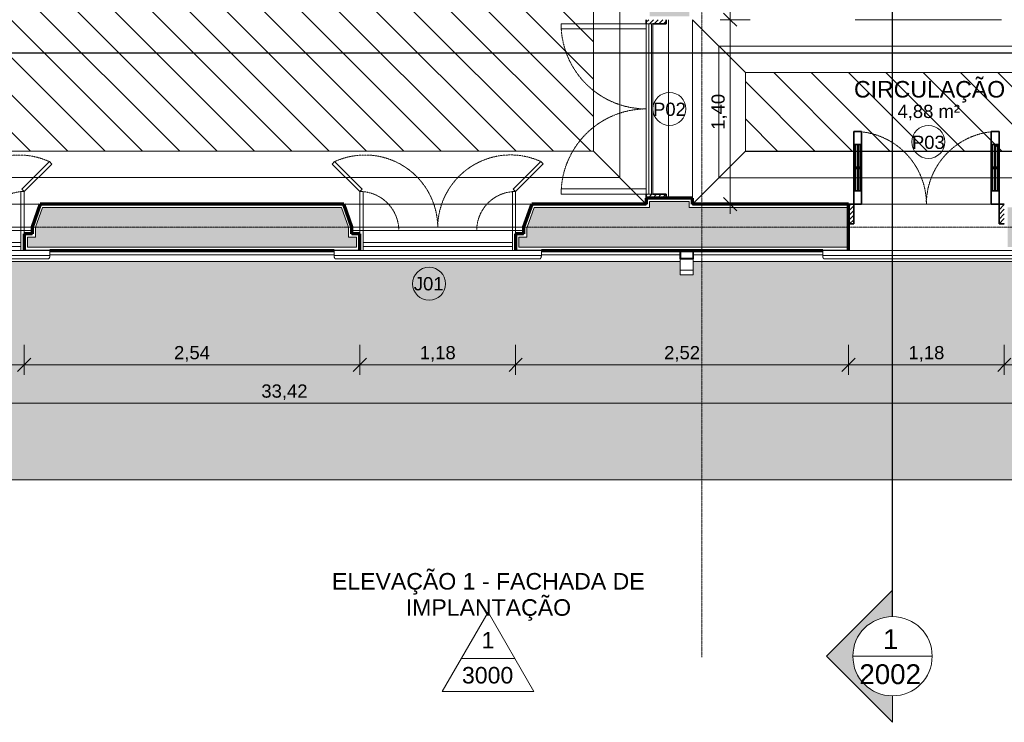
# Model space of a CAD drawing. Header units: millimetres. Extents: x -34717 to 7230, y -21919 to 4394.
# Tile 32 of 48: x -15365 to -7911, y -21919 to -16603. Entities that reach past the tile are written whole.
import ezdxf

# ---------------------------------------------------------------- set-up
doc = ezdxf.new("R2010")
doc.units = ezdxf.units.MM
doc.linetypes.add('_Tracejado pequeno', pattern=[2.25, 1.5, -0.75])
doc.linetypes.add('_Traço - ponto', pattern=[16, 12, -2, 0, -2])
for name, color, linetype, lineweight in [('A-ANNO-DIMS', 211, 'Continuous', 9), ('A-ANNO-DIMS-50', 211, 'Continuous', 9), ('A-AREA-IDEN', 2, 'Continuous', 9), ('A-DOOR', 31, 'Continuous', 18), ('A-DOOR-HDLN', 31, '_Tracejado pequeno', 18), ('A-DOOR-IDEN', 31, 'Continuous', 9), ('A-FLOR', 192, 'Continuous', 18), ('A-FLOR-PATT', 8, 'Continuous', 18), ('A-GENM', 13, 'Continuous', 18), ('A-GLAZ', 151, 'Continuous', 18), ('A-GLAZ-HDLN', 1, '_Tracejado pequeno', 18), ('A-GLAZ-IDEN', 152, 'Continuous', 9), ('A-WALL', 113, 'Continuous', 18), ('A-WALL-PATT', 111, 'Continuous', 70), ('G-ANNO-SYMB', 111, 'Continuous', 9), ('S-GRID', 1, 'Continuous', 9)]:
    doc.layers.add(name, color=color, linetype=linetype, lineweight=lineweight)
doc.styles.add('Arial_2', font='arial.ttf', dxfattribs={"height": 125})
doc.styles.add('Arial_3', font='arial.ttf', dxfattribs={"height": 150})
doc.styles.add('Arial_4', font='arial.ttf', dxfattribs={"height": 100})
doc.dimstyles.new('Diagonal_-_2_0mm_Arial', dxfattribs={"dimscale": 304.8, "dimtxt": 102.02594, "dimasz": 0.328084, "dimexe": 0.246063, "dimexo": 0.0625, "dimgap": 0.024606, "dimtad": 1, "dimlfac": 0.001, "dimrnd": 0.01, "dimzin": 0, "dimdsep": 46, "dimtxsty": 'Arial_4', "dimblk1": 'OBLIQUE', "dimblk2": 'OBLIQUE', "dimsah": 1, "dimcen": 0.09, "dimdle": 0.246063, "dimadec": 0, "dimazin": 0, "dimtfac": 1, "dimtdec": 4, "dimtix": 1, "dimtmove": 0, "dimatfit": 3, "dimfxl": 0.492126, "dimfxlon": 1, "dimtvp": 1, "dimtolj": 1, "dimtzin": 0, "dimarcsym": 2})
pattern_1 = [(135, (-10480.01, -22402.98), (-141.4214, -141.4214), [])]

# ---------------------------------------------------------------- blocks, each defined once
blk = doc.blocks.new('Door_CV_Sem Chanfre - Door_CV_Sem Chanfre-4335708-PLANTA TÉRREO - LAYOUT')
at = {"layer": 'A-DOOR'}
h = blk.add_hatch(dxfattribs=at)
h.set_pattern_fill('FP_1', color=256, style=0, pattern_type=2)
h.set_pattern_definition([(45, (8501.115, 18173.492), (-17.67767, 17.67767), [])])
h.paths.add_polyline_path([(590, 25), (590, 175), (550, 175), (550, 25)], flags=0)
h.paths.add_polyline_path([(-590, 25), (-550, 25), (-550, 175), (-590, 175), (-590, 47)], flags=0)
at = {"layer": 'A-DOOR', "lineweight": 35}
for p, q in [((-490, 725), (-550, 725)), ((-550, 725), (-550, 625)), ((-490, 625), (-490, 725)), ((490, 625), (490, 725)), ((490, 725), (550, 725)), ((550, 725), (550, 625)), ((-550, 625), (-550, 275)), ((-490, 625), (-550, 625)), ((-540, 625), (-540, 275)), ((-522.5, 455), (-522.5, 625)), ((-517.5, 625), (-517.5, 455)), ((-500, 275), (-500, 625)), ((-490, 275), (-490, 625)), ((490, 275), (490, 625)), ((490, 625), (550, 625)), ((500, 275), (500, 625)), ((517.5, 625), (517.5, 455)), ((522.5, 455), (522.5, 625)), ((540, 625), (540, 275)), ((550, 625), (550, 275)), ((-490, 455), (-550, 455)), ((490, 455), (550, 455)), ((-550, 445), (-490, 445)), ((-522.5, 445), (-522.5, 275)), ((-517.5, 275), (-517.5, 445)), ((550, 445), (490, 445)), ((517.5, 275), (517.5, 445)), ((522.5, 445), (522.5, 275)), ((-550, 275), (-550, 175)), ((-550, 275), (-490, 275)), ((-490, 175), (-490, 275)), ((550, 275), (490, 275)), ((490, 175), (490, 275)), ((550, 275), (550, 175)), ((-590, 175), (-550, 175)), ((-550, 175), (-490, 175)), ((-550, 175), (-550, 25)), ((550, 175), (490, 175)), ((550, 175), (590, 175)), ((550, 25), (550, 175)), ((-550, 25), (-590, 25)), ((590, 25), (550, 25))]:
    blk.add_line(p, q, dxfattribs=at)
at = {"layer": 'A-DOOR-HDLN'}
for centre, start, end in [((-550, 175), 0, 83.73709), ((550, 175), 96.26291, 180)]:
    blk.add_arc(centre, 550, start, end, dxfattribs=at)
blk = doc.blocks.new('porta dupla - P02 - 1_35 x 2_60 m-4336731-PLANTA TÉRREO - LAYOUT')
at = {"layer": 'A-DOOR'}
h = blk.add_hatch(dxfattribs=at)
h.set_pattern_fill('FP_9', color=256, style=0, pattern_type=2)
h.set_pattern_definition([(315, (17278.492, -10446.115), (17.67767, 17.67767), [])])
h.paths.add_polyline_path([(-675, 25), (-645, 25), (-645, 175), (-675, 175), (-675, 125)], flags=0)
h.paths.add_polyline_path([(645, 172.5), (645, 25), (675, 25), (675, 175), (645, 175)], flags=0)
for p, q in [((-605, 820), (-645, 820)), ((-645, 820), (-645, 175)), ((-605, 175), (-605, 820)), ((605, 175), (605, 820)), ((605, 820), (645, 820)), ((645, 820), (645, 175)), ((-645, 175), (-605, 175)), ((-645, 175), (645, 175)), ((-645, 175), (-645, 155)), ((-645, 155), (645, 155)), ((-645, 155), (-645, 135)), ((645, 175), (605, 175)), ((645, 175), (645, 155)), ((645, 135), (645, 155)), ((-645, 135), (-645, 125)), ((-645, 135), (645, 135)), ((645, 125), (-645, 125)), ((645, 135), (645, 125))]:
    blk.add_line(p, q, dxfattribs=at)
at = {"layer": 'A-DOOR', "lineweight": 35}
for p, q in [((-675, 175), (-645, 175)), ((645, 175), (675, 175)), ((-645, 125), (-645, 25)), ((645, 25), (645, 125)), ((-645, 25), (-675, 25)), ((675, 25), (645, 25))]:
    blk.add_line(p, q, dxfattribs=at)
at = {"layer": 'A-DOOR-HDLN'}
for centre, start, end in [((-645, 175), 360, 90), ((645, 175), 90, 180)]:
    blk.add_arc(centre, 645, start, end, dxfattribs=at)
blk = doc.blocks.new('Window_CV - Window_CV - 1 divisão-4329172-PLANTA TÉRREO - LAYOUT')
at = {"layer": 'A-GLAZ'}
for p, q in [((-565, 145), (-565, 175)), ((565, 175), (565, 145)), ((-565, 145), (-565, 115)), ((565, 145), (-565, 145)), ((-565, 25), (-565, 115)), ((565, 115), (-565, 115)), ((565, 115), (565, 145)), ((565, 115), (565, 25)), ((-650, 25), (-590, 25)), ((-590, 25), (-590, 50)), ((-590, 50), (-590, 25)), ((-590, -269.6), (-590, 25)), ((-590, 25), (-565, 25)), ((-590, 25), (-565, 25)), ((-565, 25), (-565, -269.6)), ((565, 25), (-565, 25)), ((565, 25), (565, -270.4)), ((590, 25), (565, 25)), ((565, 25), (590, 25)), ((590, 50), (590, 25)), ((590, 25), (590, 50)), ((590, -270.4), (590, 25)), ((590, 25), (650, 25)), ((-798.6, -478.2), (-590, -269.6)), ((-572.3, -287.3), (-780.9, -495.9)), ((-590, -269.6), (-572.3, -287.3)), ((-565, -269.6), (-590, -269.6)), ((565, -270.4), (590, -270.4)), ((590, -270.4), (572.3, -288.1)), ((572.3, -288.1), (780.9, -496.7)), ((798.6, -479), (590, -270.4)), ((-780.9, -495.9), (-798.6, -478.2)), ((780.9, -496.7), (798.6, -479))]:
    blk.add_line(p, q, dxfattribs=at)
at = {"layer": 'A-GLAZ-HDLN'}
for centre, radius, start, end in [((-590, 25), 295, 274.86141, 360), ((590, 25), 295, 180, 265.13859), ((-550.7, 4.5), 550.8, 245.29544, 359.53459), ((551.4, 4.8), 551.5, 180.49633, 294.58987)]:
    blk.add_arc(centre, radius, start, end, dxfattribs=at)
blk = doc.blocks.new('Window_CV - Window_CV - 1 divisão-4329171-PLANTA TÉRREO - LAYOUT')
at = {"layer": 'A-GLAZ'}
for p, q in [((-780.9, 495.9), (-798.6, 478.2)), ((-798.6, 478.2), (-590, 269.6)), ((-572.3, 287.3), (-780.9, 495.9)), ((572.3, 288.1), (780.9, 496.7)), ((798.6, 479), (590, 270.4)), ((780.9, 496.7), (798.6, 479)), ((-590, 269.6), (-572.3, 287.3)), ((-590, 269.6), (-590, -25)), ((-565, 269.6), (-590, 269.6)), ((-565, -25), (-565, 269.6)), ((565, 270.4), (590, 270.4)), ((565, -25), (565, 270.4)), ((590, 270.4), (572.3, 288.1)), ((590, 270.4), (590, -25)), ((-650, -25), (-590, -25)), ((-590, -25), (-565, -25)), ((-590, -25), (-590, -50)), ((-590, -50), (-590, -25)), ((-590, -25), (-565, -25)), ((-565, -25), (-565, -115)), ((565, -25), (-565, -25)), ((590, -25), (565, -25)), ((565, -115), (565, -25)), ((565, -25), (590, -25)), ((590, -50), (590, -25)), ((590, -25), (650, -25)), ((590, -25), (590, -50)), ((-565, -115), (565, -115)), ((-565, -115), (-565, -145)), ((-565, -145), (-565, -175)), ((-565, -145), (565, -145)), ((565, -145), (565, -115)), ((565, -175), (565, -145))]:
    blk.add_line(p, q, dxfattribs=at)
at = {"layer": 'A-GLAZ-HDLN'}
for centre, radius, start, end in [((-550.7, -4.5), 550.8, 0.46541, 114.70456), ((551.4, -4.8), 551.5, 65.41013, 179.50367), ((-590, -25), 295, 0, 85.13859), ((590, -25), 295, 94.86141, 180)]:
    blk.add_arc(centre, radius, start, end, dxfattribs=at)
blk = doc.blocks.new('ornamento esquadrias - ornamento esquadrias-4133635-PLANTA TÉRREO - LAYOUT')
at = {"layer": 'A-GENM'}
for p, q in [((3348.9, -6098.2), (3348.9, -4528.8)), ((3348.9, -4528.8), (3388.9, -4528.8)), ((3388.9, -4528.8), (3388.9, -6098.2)), ((3413.9, -6081.1), (3413.9, -4545.8)), ((3348.9, -6098.2), (3388.9, -6098.2))]:
    blk.add_line(p, q, dxfattribs=at)
for points, knots in [([(3388.9, -4528.8), (3391.1, -4528.8), (3394.4, -4529), (3398.5, -4529.7), (3401.4, -4530.4), (3404, -4531.3), (3406.4, -4532.4), (3408.1, -4533.5), (3409.3, -4534.5), (3410.6, -4535.8), (3411.6, -4537.2), (3412.4, -4538.6), (3412.8, -4539.5), (3413.3, -4540.8), (3413.6, -4542.4), (3413.9, -4544.5), (3413.9, -4546.2), (3413.8, -4547.4)], [0, 0, 0, 0, 0.142857, 0.214286, 0.285714, 0.357143, 0.428571, 0.5, 0.535714, 0.571429, 0.678571, 0.705357, 0.732143, 0.785714, 0.839286, 0.892857, 1, 1, 1, 1]), ([(3413.8, -6079.6), (3414, -6081.1), (3413.9, -6083.4), (3413.3, -6086.2), (3412.7, -6087.9), (3412, -6089.1), (3411.3, -6090.3), (3410.4, -6091.5), (3409.3, -6092.5), (3408.1, -6093.5), (3406.6, -6094.5), (3404.7, -6095.4), (3402.1, -6096.4), (3399.3, -6097.2), (3396.2, -6097.7), (3393, -6098.1), (3390.6, -6098.2), (3388.9, -6098.2)], [0, 0, 0, 0, 0.142857, 0.214286, 0.285714, 0.321429, 0.357143, 0.428571, 0.464286, 0.5, 0.571429, 0.625, 0.678571, 0.785714, 0.839286, 0.892857, 1, 1, 1, 1])]:
    blk.add_open_spline(points, degree=3, knots=knots, dxfattribs=at)
blk = doc.blocks.new('Generic Models 1 - Generic Models 24-4258923-PLANTA TÉRREO - LAYOUT')
at = {"layer": 'A-GENM', "lineweight": 35}
for p, q in [((-10365.6, -18348.5), (-10365.6, -18413.5)), ((-10265.6, -18348.5), (-10365.6, -18348.5)), ((-10363.6, -18411.5), (-10363.6, -18350.5)), ((-10363.6, -18350.5), (-10267.6, -18350.5)), ((-10267.6, -18350.5), (-10267.6, -18411.5)), ((-10265.6, -18413.5), (-10265.6, -18348.5)), ((-10365.6, -18413.5), (-10265.6, -18413.5)), ((-10267.6, -18411.5), (-10363.6, -18411.5))]:
    blk.add_line(p, q, dxfattribs=at)
at = {"layer": 'A-GENM'}
for p, q in [((-10365.6, -18498.5), (-10365.6, -18413.5)), ((-10265.6, -18413.5), (-10265.6, -18498.5)), ((-10365.6, -18533.5), (-10365.6, -18498.5)), ((-10365.6, -18498.5), (-10265.6, -18498.5)), ((-10265.6, -18533.5), (-10365.6, -18533.5)), ((-10265.6, -18498.5), (-10265.6, -18533.5))]:
    blk.add_line(p, q, dxfattribs=at)
blk = doc.blocks.new('Embasamento - Embasamento-4325691-PLANTA TÉRREO - LAYOUT')
at = {"layer": 'A-GENM'}
for p, q in [((-15136.4, -18383.5), (-12985, -18383.5)), ((-11415.6, -18383.5), (-10365.6, -18383.5)), ((-10265.6, -18383.5), (-9285.8, -18383.5)), ((-17865.6, -18433.5), (-10365.6, -18433.5)), ((-10265.6, -18433.5), (-4145.6, -18433.5))]:
    blk.add_line(p, q, dxfattribs=at)
blk = doc.blocks.new('Elevation - Elevation mark-2836346-PLANTA TÉRREO - LAYOUT')
at = {"layer": 'G-ANNO-SYMB'}
for p, q in [((0, 8), (-6.93, -4)), ((6.93, -4), (0, 8)), ((4.04, 1), (-4.04, 1)), ((-6.93, -4), (6.93, -4))]:
    blk.add_line(p, q, dxfattribs=at)
blk = doc.blocks.new('Section - M_Section head ABNT-2836546-PLANTA TÉRREO - LAYOUT')
at = {"layer": 'G-ANNO-SYMB'}
h = blk.add_hatch(color=256, dxfattribs=at)
edge = h.paths.add_edge_path(flags=0)
edge.add_line((-6, 10), (4, 0))
edge.add_line((4, 0), (0, 0))
edge.add_arc((-6, 0), 6, 0, 180)
edge.add_line((-12, 0), (-16, 0))
edge.add_line((-16, 0), (-6, 10))
for p, q in [((-16, 0), (-6, 10)), ((-6, 10), (-16, 0)), ((4, 0), (-6, 10)), ((4, 0), (-6, 10)), ((0, 0), (4, 0)), ((-16, 0), (-12, 0))]:
    blk.add_line(p, q, dxfattribs=at)
for start, end in [(360, 180), (0, 180), (180, 0)]:
    blk.add_arc((-6, 0), 6, start, end, dxfattribs=at)
blk = doc.blocks.new('DIMBLOCK4-PLANTA TÉRREO - LAYOUT')
at = {"layer": 'A-ANNO-DIMS-50'}
for p, q in [((-30071.1, -19355.3), (-30071.1, -19580.3)), ((-30071.1, -19505.3), (-30071.1, -19355.3)), ((3348.9, -19355.3), (3348.9, -19580.3)), ((3348.9, -19505.3), (3348.9, -19355.3)), ((-30146.1, -19505.3), (3423.9, -19505.3))]:
    blk.add_line(p, q, dxfattribs=at)
at = {"layer": 'A-ANNO-DIMS-50', "lineweight": 18}
for p, q in [((-30071.1, -19505.3), (-30121.1, -19555.3)), ((-30071.1, -19505.3), (-30021.1, -19455.3)), ((3348.9, -19505.3), (3298.9, -19555.3)), ((3348.9, -19505.3), (3398.9, -19455.3))]:
    blk.add_line(p, q, dxfattribs=at)
at = {"layer": 'A-ANNO-DIMS-50', "color": 0, "insert": (-13535.6, -19363.3), "char_height": 100, "width": 418.697, "attachment_point": 1, "line_spacing_factor": 0.941778, "style": 'Arial_4'}
blk.add_mtext('33,42', dxfattribs=at)
blk = doc.blocks.new('_Oblique')
at = {"color": 0, "linetype": 'ByBlock', "lineweight": -2}
blk.add_line((-0.5, -0.5), (0.5, 0.5), dxfattribs=at)
blk = doc.blocks.new('DIMBLOCK46-PLANTA TÉRREO - LAYOUT')
at = {"layer": 'A-ANNO-DIMS-50'}
for p, q in [((-16511.1, -19064.5), (-16511.1, -19289.5)), ((-16511.1, -19214.5), (-16511.1, -19064.5)), ((-15331.1, -19064.5), (-15331.1, -19289.5)), ((-15331.1, -19214.5), (-15331.1, -19064.5)), ((-16511.1, -19214.5), (-15331.1, -19214.5))]:
    blk.add_line(p, q, dxfattribs=at)
at = {"layer": 'A-ANNO-DIMS-50', "lineweight": 18}
for p, q in [((-16511.1, -19214.5), (-16561.1, -19264.5)), ((-16511.1, -19214.5), (-16461.1, -19164.5)), ((-15331.1, -19214.5), (-15381.1, -19264.5)), ((-15331.1, -19214.5), (-15281.1, -19164.5))]:
    blk.add_line(p, q, dxfattribs=at)
at = {"layer": 'A-ANNO-DIMS-50', "color": 0, "insert": (-16056.8, -19072.5), "char_height": 100, "width": 325.653, "attachment_point": 1, "line_spacing_factor": 0.941778, "style": 'Arial_4'}
blk.add_mtext('1,18', dxfattribs=at)
blk = doc.blocks.new('DIMBLOCK47-PLANTA TÉRREO - LAYOUT')
at = {"layer": 'A-ANNO-DIMS-50'}
for p, q in [((-15331.1, -19064.5), (-15331.1, -19289.5)), ((-15331.1, -19214.5), (-15331.1, -19064.5)), ((-12790.3, -19064.5), (-12790.3, -19289.5)), ((-12790.3, -19214.5), (-12790.3, -19064.5)), ((-15331.1, -19214.5), (-12790.3, -19214.5))]:
    blk.add_line(p, q, dxfattribs=at)
at = {"layer": 'A-ANNO-DIMS-50', "lineweight": 18}
for p, q in [((-15331.1, -19214.5), (-15381.1, -19264.5)), ((-15331.1, -19214.5), (-15281.1, -19164.5)), ((-12790.3, -19214.5), (-12840.3, -19264.5)), ((-12790.3, -19214.5), (-12740.3, -19164.5))]:
    blk.add_line(p, q, dxfattribs=at)
at = {"layer": 'A-ANNO-DIMS-50', "color": 0, "insert": (-14196.4, -19072.5), "char_height": 100, "width": 325.653, "attachment_point": 1, "line_spacing_factor": 0.941778, "style": 'Arial_4'}
blk.add_mtext('2,54', dxfattribs=at)
blk = doc.blocks.new('DIMBLOCK48-PLANTA TÉRREO - LAYOUT')
at = {"layer": 'A-ANNO-DIMS-50'}
for p, q in [((-12790.3, -19064.5), (-12790.3, -19289.5)), ((-12790.3, -19214.5), (-12790.3, -19064.5)), ((-11610.3, -19064.5), (-11610.3, -19289.5)), ((-11610.3, -19214.5), (-11610.3, -19064.5)), ((-12790.3, -19214.5), (-11610.3, -19214.5))]:
    blk.add_line(p, q, dxfattribs=at)
at = {"layer": 'A-ANNO-DIMS-50', "lineweight": 18}
for p, q in [((-12790.3, -19214.5), (-12840.3, -19264.5)), ((-12790.3, -19214.5), (-12740.3, -19164.5)), ((-11610.3, -19214.5), (-11660.3, -19264.5)), ((-11610.3, -19214.5), (-11560.3, -19164.5))]:
    blk.add_line(p, q, dxfattribs=at)
at = {"layer": 'A-ANNO-DIMS-50', "color": 0, "insert": (-12336, -19072.5), "char_height": 100, "width": 325.653, "attachment_point": 1, "line_spacing_factor": 0.941778, "style": 'Arial_4'}
blk.add_mtext('1,18', dxfattribs=at)
blk = doc.blocks.new('DIMBLOCK49-PLANTA TÉRREO - LAYOUT')
at = {"layer": 'A-ANNO-DIMS-50'}
for p, q in [((-11610.3, -19064.5), (-11610.3, -19289.5)), ((-11610.3, -19214.5), (-11610.3, -19064.5)), ((-9091.1, -19064.5), (-9091.1, -19289.5)), ((-9091.1, -19214.5), (-9091.1, -19064.5)), ((-11610.3, -19214.5), (-9091.1, -19214.5))]:
    blk.add_line(p, q, dxfattribs=at)
at = {"layer": 'A-ANNO-DIMS-50', "lineweight": 18}
for p, q in [((-11610.3, -19214.5), (-11660.3, -19264.5)), ((-11610.3, -19214.5), (-11560.3, -19164.5)), ((-9091.1, -19214.5), (-9141.1, -19264.5)), ((-9091.1, -19214.5), (-9041.1, -19164.5))]:
    blk.add_line(p, q, dxfattribs=at)
at = {"layer": 'A-ANNO-DIMS-50', "color": 0, "insert": (-10486.4, -19072.5), "char_height": 100, "width": 325.653, "attachment_point": 1, "line_spacing_factor": 0.941778, "style": 'Arial_4'}
blk.add_mtext('2,52', dxfattribs=at)
blk = doc.blocks.new('DIMBLOCK50-PLANTA TÉRREO - LAYOUT')
at = {"layer": 'A-ANNO-DIMS-50'}
for p, q in [((-9091.1, -19064.5), (-9091.1, -19289.5)), ((-9091.1, -19214.5), (-9091.1, -19064.5)), ((-7911.1, -19064.5), (-7911.1, -19289.5)), ((-7911.1, -19214.5), (-7911.1, -19064.5)), ((-9091.1, -19214.5), (-7911.1, -19214.5))]:
    blk.add_line(p, q, dxfattribs=at)
at = {"layer": 'A-ANNO-DIMS-50', "lineweight": 18}
for p, q in [((-9091.1, -19214.5), (-9141.1, -19264.5)), ((-9091.1, -19214.5), (-9041.1, -19164.5)), ((-7911.1, -19214.5), (-7961.1, -19264.5)), ((-7911.1, -19214.5), (-7861.1, -19164.5))]:
    blk.add_line(p, q, dxfattribs=at)
at = {"layer": 'A-ANNO-DIMS-50', "color": 0, "insert": (-8636.8, -19072.5), "char_height": 100, "width": 325.653, "attachment_point": 1, "line_spacing_factor": 0.941778, "style": 'Arial_4'}
blk.add_mtext('1,18', dxfattribs=at)
blk = doc.blocks.new('DIMBLOCK51-PLANTA TÉRREO - LAYOUT')
at = {"layer": 'A-ANNO-DIMS-50'}
for p, q in [((-7911.1, -19064.5), (-7911.1, -19289.5)), ((-7911.1, -19214.5), (-7911.1, -19064.5)), ((-6046.1, -19064.5), (-6046.1, -19289.5)), ((-6046.1, -19214.5), (-6046.1, -19064.5)), ((-7911.1, -19214.5), (-6046.1, -19214.5))]:
    blk.add_line(p, q, dxfattribs=at)
at = {"layer": 'A-ANNO-DIMS-50', "lineweight": 18}
for p, q in [((-7911.1, -19214.5), (-7961.1, -19264.5)), ((-7911.1, -19214.5), (-7861.1, -19164.5)), ((-6046.1, -19214.5), (-6096.1, -19264.5)), ((-6046.1, -19214.5), (-5996.1, -19164.5))]:
    blk.add_line(p, q, dxfattribs=at)
at = {"layer": 'A-ANNO-DIMS-50', "color": 0, "insert": (-7114.3, -19072.5), "char_height": 100, "width": 325.653, "attachment_point": 1, "line_spacing_factor": 0.941778, "style": 'Arial_4'}
blk.add_mtext('1,87', dxfattribs=at)
blk = doc.blocks.new('TAG-Janela - Janela-240880-PLANTA TÉRREO - LAYOUT')
at = {"layer": 'A-GLAZ-IDEN'}
blk.add_circle((0, 0), 2.5, dxfattribs=at)
blk = doc.blocks.new('TAG-Porta - Ref_ Porta-2416850-PLANTA TÉRREO - LAYOUT')
at = {"layer": 'A-DOOR-IDEN'}
blk.add_circle((0, 0), 2.5, dxfattribs=at)
blk = doc.blocks.new('DIMBLOCK68-PLANTA TÉRREO - LAYOUT')
at = {"layer": 'A-ANNO-DIMS-50'}
for p, q in [((-9986.1, -16528.5), (-9986.1, -18073.5)), ((-9836.1, -16603.5), (-10061.1, -16603.5)), ((-9986.1, -16603.5), (-9836.1, -16603.5)), ((-9836.1, -17998.5), (-10061.1, -17998.5)), ((-9986.1, -17998.5), (-9836.1, -17998.5))]:
    blk.add_line(p, q, dxfattribs=at)
at = {"layer": 'A-ANNO-DIMS-50', "lineweight": 18}
for p, q in [((-9986.1, -16603.5), (-10036.1, -16553.5)), ((-9986.1, -16603.5), (-9936.1, -16653.5)), ((-9986.1, -17998.5), (-10036.1, -17948.5)), ((-9986.1, -17998.5), (-9936.1, -18048.5))]:
    blk.add_line(p, q, dxfattribs=at)
at = {"layer": 'A-ANNO-DIMS-50', "color": 0, "insert": (-10128.1, -17436.7), "char_height": 100, "width": 325.653, "attachment_point": 1, "rotation": 90, "line_spacing_factor": 0.941778, "style": 'Arial_4'}
blk.add_mtext('1,40', dxfattribs=at)

msp = doc.modelspace()

# ---------------------------------------------------------------- hatches: boundary and pattern name
at = {"layer": 'A-FLOR-PATT'}
h = msp.add_hatch(dxfattribs=at)
h.set_pattern_fill('FP_53', color=256, style=0, pattern_type=2)
h.set_pattern_definition([(270, (3378.89, -25219.8), (200, 1e-14), [])])
h.paths.add_polyline_path([(-10621.115, -17998.492), (-10621.115, -12303.492), (-11021.115, -12703.492), (-11021.115, -17598.492), (-10663.615, -17955.992)], flags=0)
h = msp.add_hatch(dxfattribs=at)
h.set_pattern_fill('FP_47', color=256, style=0, pattern_type=2)
h.set_pattern_definition(pattern_1)
h.paths.add_polyline_path([(-17291.115, -17598.492), (-11021.115, -17598.492), (-11021.115, -12703.492), (-17291.115, -12703.492), (-17291.115, -17506.483)], flags=0)
h = msp.add_hatch(dxfattribs=at)
h.set_pattern_fill('FP_50', color=256, style=0, pattern_type=2)
h.set_pattern_definition([(0, (0, -403.5), (0, 200), [])])
h.paths.add_polyline_path([(-8681.115, -17003.492), (-7171.115, -17003.492), (-6771.115, -16603.492), (-7931.115, -16603.492), (-7931.115, -16353.492), (-9041.115, -16353.492), (-9041.115, -16603.492), (-10271.115, -16603.492), (-9871.115, -17003.492), (-9081.115, -17003.492)], flags=0)
h = msp.add_hatch(dxfattribs=at)
h.set_pattern_fill('FP_52', color=256, style=0, pattern_type=2)
h.set_pattern_definition([(90, (-28052.25, -7147.75), (-200, 1e-14), [])])
h.paths.add_polyline_path([(-10471.115, -17953.492), (-10271.115, -17953.492), (-10271.115, -16603.492), (-10471.115, -16603.854), (-10471.115, -16633.492), (-10571.115, -16633.492), (-10571.115, -17923.492), (-10471.115, -17923.492), (-10471.115, -17953.129)], flags=0)
h = msp.add_hatch(dxfattribs=at)
h.set_pattern_fill('FP_48', color=256, style=0, pattern_type=2)
h.set_pattern_definition([(270, (7528.89, -27354.31), (200, 1e-14), [])])
h.paths.add_polyline_path([(-10271.115, -17998.492), (-9871.115, -17598.492), (-9871.115, -17003.492), (-10271.115, -16603.492), (-10271.115, -17955.992)], flags=0)
h = msp.add_hatch(dxfattribs=at)
h.set_pattern_fill('FP_47', color=256, style=0, pattern_type=2)
h.set_pattern_definition(pattern_1)
h.paths.add_polyline_path([(-9459.571, -17598.492), (-7171.115, -17598.492), (-7171.115, -17003.492), (-9871.115, -17003.492), (-9871.115, -17598.492)], flags=0)
h = msp.add_hatch(dxfattribs=at)
h.set_pattern_fill('FP_55', color=256, style=0, pattern_type=2)
h.set_pattern_definition([(0, (0, 201.5), (0, 200), [])])
h.paths.add_polyline_path([(-13404.482, -17998.492), (-10621.115, -17998.492), (-11021.115, -17598.492), (-17291.115, -17598.492), (-17691.115, -17998.492), (-14719.453, -17998.492)], flags=0)
h = msp.add_hatch(dxfattribs=at)
h.set_pattern_fill('FP_45', color=256, style=0, pattern_type=2)
h.set_pattern_definition([(0, (0, 0), (0, 200), [])])
h.paths.add_polyline_path([(-8144.6, -17998.492), (-6771.115, -17998.492), (-7171.115, -17598.492), (-9871.115, -17598.492), (-10271.115, -17998.492), (-8802.085, -17998.492)], flags=0)
msp.add_hatch(color=256, dxfattribs=at).paths.add_polyline_path([(-13404.482, -20085.566), (-3425.975, -20085.566), (-3425.975, -18433.492), (-4045.632, -18433.492), (-4045.632, -18533.492), (-4145.632, -18533.492), (-4145.632, -18433.492), (-10265.632, -18433.492), (-10265.632, -18533.492), (-10365.632, -18533.492), (-10365.632, -18433.492), (-16225.78, -18433.492), (-16225.78, -20085.566)], flags=0)
at = {"layer": 'A-WALL-PATT'}
h = msp.add_hatch(color=256, dxfattribs=at)
h.paths.add_polyline_path([(-10596.115, -18023.492), (-10296.115, -18023.492), (-10296.115, -17978.492), (-10596.115, -17978.492), (-10596.115, -18000.992)], flags=0)
h.paths.add_polyline_path([(-10596.115, -16578.492), (-10296.115, -16578.492), (-10296.115, -12278.492), (-10596.115, -12278.492), (-10596.115, -16284.894)], flags=0)
h = msp.add_hatch(color=256, dxfattribs=at)
h.paths.add_polyline_path([(1553.308, -18323.492), (3023.885, -18323.492), (3023.885, -18023.492), (1363.885, -18023.492), (1363.885, -18323.492), (1388.937, -18323.492)], flags=0)
h.paths.add_polyline_path([(73.966, -18323.492), (133.885, -18323.492), (133.885, -18023.492), (-2066.115, -18023.492), (-2066.115, -18323.492), (-254.777, -18323.492)], flags=0)
h.paths.add_polyline_path([(-3425.975, -18323.492), (-3296.115, -18323.492), (-3296.115, -18023.492), (-4727.128, -18023.492), (-4779.628, -18173.492), (-4781.115, -18173.492), (-4781.115, -18248.492), (-4841.115, -18248.492), (-4841.115, -18323.492), (-3542.203, -18323.492)], flags=0)
h.paths.add_polyline_path([(-6071.115, -18323.492), (-6071.115, -18248.492), (-6131.115, -18248.492), (-6131.115, -18173.492), (-6132.602, -18173.492), (-6185.102, -18023.492), (-7886.115, -18023.492), (-7886.115, -18323.492), (-6172.144, -18323.492)], flags=0)
h.paths.add_polyline_path([(-9111.115, -18323.492), (-9111.115, -18023.492), (-11471.299, -18023.492), (-11523.799, -18173.492), (-11525.286, -18173.492), (-11525.286, -18248.492), (-11585.286, -18248.492), (-11585.286, -18323.492), (-9130.828, -18323.492)], flags=0)
h.paths.add_polyline_path([(-13075.74, -18323.492), (-12815.286, -18323.492), (-12815.286, -18248.492), (-12875.286, -18248.492), (-12875.286, -18173.492), (-12876.773, -18173.492), (-12929.273, -18023.492), (-15192.128, -18023.492), (-15244.628, -18173.492), (-15246.115, -18173.492), (-15246.115, -18248.492), (-15306.115, -18248.492), (-15306.115, -18323.492), (-13404.482, -18323.492)], flags=0)
h.paths.add_polyline_path([(-18041.115, -18323.492), (-16536.115, -18323.492), (-16536.115, -18248.492), (-16596.115, -18248.492), (-16596.115, -18173.492), (-16597.602, -18173.492), (-16650.102, -18023.492), (-19157.128, -18023.492), (-19209.628, -18173.492), (-19211.115, -18173.492), (-19211.115, -18248.492), (-19271.115, -18248.492), (-19271.115, -18323.492), (-18664.364, -18323.492)], flags=0)
h.paths.add_polyline_path([(-21831.115, -18323.492), (-20501.115, -18323.492), (-20501.115, -18248.492), (-20561.115, -18248.492), (-20561.115, -18173.492), (-20562.602, -18173.492), (-20615.102, -18023.492), (-23882.128, -18023.492), (-23934.628, -18173.492), (-23936.115, -18173.492), (-23936.115, -18248.492), (-23996.115, -18248.492), (-23996.115, -18323.492), (-21951.791, -18323.492)], flags=0)
h.paths.add_polyline_path([(-26225.445, -18323.492), (-25226.115, -18323.492), (-25226.115, -18248.492), (-25286.115, -18248.492), (-25286.115, -18173.492), (-25287.602, -18173.492), (-25340.102, -18023.492), (-30046.115, -18023.492), (-30046.115, -18323.492), (-26554.188, -18323.492)], flags=0)
msp.add_hatch(color=256, dxfattribs=at).paths.add_polyline_path([(-9111.115, -18323.492), (-9091.115, -18323.492), (-9091.115, -18023.492), (-9111.115, -18023.492), (-9111.115, -18263.353)], flags=0)

# ---------------------------------------------------------------- linework, layer by layer
at = {"layer": 'A-FLOR'}
for p, q in [((-11021.115, -12703.492), (-11021.115, -17598.492)), ((-10271.115, -16603.492), (-9871.115, -17003.492)), ((-9871.115, -17598.492), (-9871.115, -17003.492)), ((-9871.115, -17003.492), (-7171.115, -17003.492)), ((-11021.115, -17598.492), (-17291.115, -17598.492)), ((-11021.115, -17598.492), (-10621.115, -17998.492)), ((-9871.115, -17598.492), (-10271.115, -17998.492)), ((-7171.115, -17598.492), (-9871.115, -17598.492)), ((-31775.802, -20085.566), (3551.996, -20085.566))]:
    msp.add_line(p, q, dxfattribs=at)
at = {"layer": 'A-WALL'}
for p, q in [((-10271.115, -16603.492), (-10271.115, -17953.492)), ((-10273.615, -17955.992), (-10618.615, -17955.992)), ((-10618.615, -17955.992), (-10618.615, -18000.992)), ((-10273.615, -18000.992), (-10273.615, -17955.992)), ((-16632.365, -17998.492), (-15209.865, -17998.492)), ((-15208.091, -18000.992), (-15268.466, -18173.492)), ((-15192.128, -18023.492), (-15244.628, -18173.492)), ((-12913.31, -18000.992), (-15208.091, -18000.992)), ((-12929.273, -18023.492), (-15192.128, -18023.492)), ((-12876.773, -18173.492), (-12929.273, -18023.492)), ((-12852.935, -18173.492), (-12913.31, -18000.992)), ((-12911.536, -17998.492), (-11489.036, -17998.492)), ((-11487.262, -18000.992), (-11547.637, -18173.492)), ((-11471.299, -18023.492), (-11523.799, -18173.492)), ((-10618.615, -18000.992), (-11487.262, -18000.992)), ((-10596.115, -18023.492), (-11471.299, -18023.492)), ((-10296.115, -17978.492), (-10596.115, -17978.492)), ((-10596.115, -17978.492), (-10596.115, -18023.492)), ((-10296.115, -18023.492), (-10296.115, -17978.492)), ((-9091.115, -18023.492), (-10296.115, -18023.492)), ((-9091.115, -18000.992), (-10273.615, -18000.992)), ((-9051.115, -17998.492), (-7951.115, -17998.492)), ((-15271.115, -18173.492), (-16571.115, -18173.492)), ((-15268.615, -18173.492), (-15268.615, -18225.992)), ((-15246.115, -18173.492), (-15244.628, -18173.492)), ((-15246.115, -18173.492), (-15246.115, -18248.492)), ((-12876.773, -18173.492), (-12875.286, -18173.492)), ((-12875.286, -18248.492), (-12875.286, -18173.492)), ((-12852.786, -18225.992), (-12852.786, -18173.492)), ((-11550.286, -18173.492), (-12850.286, -18173.492)), ((-11547.786, -18173.492), (-11547.786, -18225.992)), ((-11525.286, -18173.492), (-11523.799, -18173.492)), ((-11525.286, -18173.492), (-11525.286, -18248.492)), ((-15268.615, -18225.992), (-15328.615, -18225.992)), ((-15328.615, -18225.992), (-15328.615, -18345.992)), ((-15246.115, -18248.492), (-15306.115, -18248.492)), ((-15306.115, -18248.492), (-15306.115, -18323.492)), ((-12815.286, -18248.492), (-12875.286, -18248.492)), ((-12792.786, -18225.992), (-12852.786, -18225.992)), ((-12815.286, -18323.492), (-12815.286, -18248.492)), ((-12792.786, -18345.992), (-12792.786, -18225.992)), ((-11547.786, -18225.992), (-11607.786, -18225.992)), ((-11607.786, -18225.992), (-11607.786, -18345.992)), ((-11525.286, -18248.492), (-11585.286, -18248.492)), ((-11585.286, -18248.492), (-11585.286, -18323.492)), ((-15306.115, -18323.492), (-12815.286, -18323.492)), ((-11585.286, -18323.492), (-9091.115, -18323.492)), ((-15328.615, -18345.992), (-12792.786, -18345.992)), ((-11607.786, -18345.992), (-9091.115, -18345.992))]:
    msp.add_line(p, q, dxfattribs=at)
at = {"layer": 'A-WALL', "lineweight": 70}
for p, q in [((-10621.115, -17953.492), (-10621.115, -17998.492)), ((-10271.115, -17953.492), (-10621.115, -17953.492)), ((-10271.115, -17998.492), (-10271.115, -17953.492)), ((-15209.865, -17998.492), (-15271.115, -18173.492)), ((-12911.536, -17998.492), (-15209.865, -17998.492)), ((-12850.286, -18173.492), (-12911.536, -17998.492)), ((-11489.036, -17998.492), (-11550.286, -18173.492)), ((-10621.115, -17998.492), (-11489.036, -17998.492)), ((-9091.115, -17998.492), (-10271.115, -17998.492)), ((-9091.115, -18348.492), (-9091.115, -17998.492)), ((-15271.115, -18173.492), (-15271.115, -18223.492)), ((-12850.286, -18223.492), (-12850.286, -18173.492)), ((-11550.286, -18173.492), (-11550.286, -18223.492)), ((-15271.115, -18223.492), (-15331.115, -18223.492)), ((-15331.115, -18223.492), (-15331.115, -18348.492)), ((-12790.286, -18223.492), (-12850.286, -18223.492)), ((-12790.286, -18348.492), (-12790.286, -18223.492)), ((-11550.286, -18223.492), (-11610.286, -18223.492)), ((-11610.286, -18223.492), (-11610.286, -18348.492)), ((-15136.422, -18348.492), (-12984.979, -18348.492)), ((-11415.593, -18348.492), (-9285.808, -18348.492))]:
    msp.add_line(p, q, dxfattribs=at)
at = {"layer": 'G-ANNO-SYMB', "lineweight": 25}
for p, q in [((-8757.442, -21119.396), (-8757.442, 2987.802)), ((-33887.236, -16855.239), (6430.214, -16855.239))]:
    msp.add_line(p, q, dxfattribs=at)
at = {"layer": 'G-ANNO-SYMB'}
msp.add_line((-9057.442, -21419.396), (-8457.442, -21419.396), dxfattribs=at)
at = {"layer": 'S-GRID', "linetype": '_Traço - ponto'}
for p, q in [((-10201.115, 3893.814), (-10201.115, -21426.217)), ((6504.181, -18173.492), (-33608.19, -18173.492))]:
    msp.add_line(p, q, dxfattribs=at)

# ---------------------------------------------------------------- block references
at = {"layer": 'A-DOOR', "rotation": 89.99999999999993}
msp.add_blockref('porta dupla - P02 - 1_35 x 2_60 m-4336731-PLANTA TÉRREO - LAYOUT', (-10446.115, -17278.492), dxfattribs=at)
at = {"layer": 'A-DOOR'}
msp.add_blockref('Door_CV_Sem Chanfre - Door_CV_Sem Chanfre-4335708-PLANTA TÉRREO - LAYOUT', (-8501.115, -18173.492), dxfattribs=at)
at = {"layer": 'A-DOOR-IDEN', "xscale": 49.99999999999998, "yscale": 49.99999999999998, "zscale": 49.99999999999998}
for p in [(-10446.115, -17278.492), (-8486.115, -17528.492)]:
    msp.add_blockref('TAG-Porta - Ref_ Porta-2416850-PLANTA TÉRREO - LAYOUT', p, dxfattribs=at)
at = {"layer": 'A-GENM'}
for name in ['Generic Models 1 - Generic Models 24-4258923-PLANTA TÉRREO - LAYOUT', 'Embasamento - Embasamento-4325691-PLANTA TÉRREO - LAYOUT']:
    msp.add_blockref(name, (0, 0), dxfattribs=at)
at = {"layer": 'A-GENM', "rotation": 269.9999999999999}
for p in [(-10607.623, -14999.607), (-6886.794, -14999.607), (-3187.623, -14999.607)]:
    msp.add_blockref('ornamento esquadrias - ornamento esquadrias-4133635-PLANTA TÉRREO - LAYOUT', p, dxfattribs=at)
at = {"layer": 'A-GLAZ', "rotation": 180}
msp.add_blockref('Window_CV - Window_CV - 1 divisão-4329172-PLANTA TÉRREO - LAYOUT', (-15921.115, -18173.492), dxfattribs=at)
at = {"layer": 'A-GLAZ'}
msp.add_blockref('Window_CV - Window_CV - 1 divisão-4329171-PLANTA TÉRREO - LAYOUT', (-12200.286, -18173.492), dxfattribs=at)
at = {"layer": 'A-GLAZ-IDEN', "xscale": 49.99999999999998, "yscale": 49.99999999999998, "zscale": 49.99999999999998}
msp.add_blockref('TAG-Janela - Janela-240880-PLANTA TÉRREO - LAYOUT', (-12266.078, -18600.992), dxfattribs=at)
at = {"layer": 'G-ANNO-SYMB', "xscale": 49.99999999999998, "yscale": 49.99999999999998, "zscale": 49.99999999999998, "rotation": 90}
msp.add_blockref('Section - M_Section head ABNT-2836546-PLANTA TÉRREO - LAYOUT', (-8757.442, -21119.396), dxfattribs=at)
at = {"layer": 'G-ANNO-SYMB', "xscale": 49.99999999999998, "yscale": 49.99999999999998, "zscale": 49.99999999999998}
msp.add_blockref('Elevation - Elevation mark-2836346-PLANTA TÉRREO - LAYOUT', (-11819.412, -21486.514), dxfattribs=at)

# ---------------------------------------------------------------- texts
at = {"layer": 'A-AREA-IDEN', "attachment_point": 1}
for s, insert, char_height, width, style in [('CIRCULAÇÃO', (-9049.227, -17067.164), 125, 1382.91094, 'Arial_2'), ('4,88 m²', (-8719.977, -17247.212), 100, 585.23187, 'Arial_4')]:
    msp.add_mtext(s, dxfattribs=dict(at, insert=insert, char_height=char_height, width=width, style=style))
at = {"layer": 'A-DOOR-IDEN', "char_height": 100, "width": 308.64969, "attachment_point": 1, "style": 'Arial_4'}
for s, insert in [('P02', (-10570.339, -17231.146)), ('P03', (-8610.339, -17481.146))]:
    msp.add_mtext(s, dxfattribs=dict(at, insert=insert))
at = {"layer": 'A-GLAZ-IDEN', "insert": (-12381.18, -18551.291), "char_height": 100, "width": 280.59062, "attachment_point": 1, "style": 'Arial_4'}
msp.add_mtext('J01', dxfattribs=at)
at = {"layer": 'G-ANNO-SYMB', "attachment_point": 1}
for s, insert, char_height, width, style in [('ELEVAÇÃO 1 - FACHADA DE', (-13001.264, -20789.881), 125, 2862.02437, 'Arial_2'), ('IMPLANTAÇÃO', (-12442.331, -20988.318), 125, 1511.18094, 'Arial_2'), ('1', (-11868.413, -21235.241), 125, 116.24469, 'Arial_2'), ('1', (-8829.648, -21215.438), 150, 144.30375, 'Arial_3'), ('3000', (-12016.86, -21500.667), 125, 464.97875, 'Arial_2'), ('2002', (-9008.148, -21480.427), 150, 577.215, 'Arial_3')]:
    msp.add_mtext(s, dxfattribs=dict(at, insert=insert, char_height=char_height, width=width, style=style))

# ---------------------------------------------------------------- dimensions: what is measured, and where the dimension line sits
at = {"layer": 'A-ANNO-DIMS'}
dim = msp.add_linear_dim(base=(-9986.096659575, -17998.491622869), p1=(-9836.096659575, -16603.491622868), p2=(-9836.096659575, -17998.491622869), angle=90, dimstyle='Diagonal_-_2_0mm_Arial', override={"dimpost": '<>', "dimfxl": 1395}, dxfattribs=at)
dim.commit()
dim.dimension.update_dxf_attribs({"geometry": 'DIMBLOCK68-PLANTA TÉRREO - LAYOUT', "text_midpoint": (-10044.653958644, -17300.991622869)})
for base, p1, p2, override, picture, middle in [((-15331.115, -19214.498), (-16511.115, -19064.498), (-15331.115, -19064.498), {"dimpost": '<>', "dimfxl": 1180}, 'DIMBLOCK46-PLANTA TÉRREO - LAYOUT', (-15921.115, -19155.941)), ((-12790.286, -19214.498), (-15331.115, -19064.498), (-12790.286, -19064.498), {"dimpost": '<>', "dimfxl": 2540.829066}, 'DIMBLOCK47-PLANTA TÉRREO - LAYOUT', (-14060.7, -19155.941)), ((-11610.286, -19214.498), (-12790.286, -19064.498), (-11610.286, -19064.498), {"dimpost": '<>', "dimfxl": 1180}, 'DIMBLOCK48-PLANTA TÉRREO - LAYOUT', (-12200.286, -19155.941)), ((-9091.115, -19214.498), (-11610.286, -19064.498), (-9091.115, -19064.498), {"dimpost": '<>', "dimfxl": 2519.170934}, 'DIMBLOCK49-PLANTA TÉRREO - LAYOUT', (-10350.7, -19155.941)), ((-7911.115, -19214.498), (-9091.115, -19064.498), (-7911.115, -19064.498), {"dimpost": '<>', "dimfxl": 1180}, 'DIMBLOCK50-PLANTA TÉRREO - LAYOUT', (-8501.115, -19155.941)), ((-6046.114937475, -19214.497951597), (-7911.114937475, -19064.497951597), (-6046.114937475, -19064.497951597), {"dimpost": '<>', "dimfxl": 1865}, 'DIMBLOCK51-PLANTA TÉRREO - LAYOUT', (-6978.614937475, -19155.940652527)), ((3348.885, -19505.306), (-30071.115, -19355.306), (3348.885, -19355.306), {"dimpost": '<>', "dimfxl": 33420}, 'DIMBLOCK4-PLANTA TÉRREO - LAYOUT', (-13361.115, -19446.714))]:
    dim = msp.add_linear_dim(base=base, p1=p1, p2=p2, dimstyle='Diagonal_-_2_0mm_Arial', override=override, dxfattribs=at)
    dim.commit()
    dim.dimension.update_dxf_attribs({"geometry": picture, "text_midpoint": middle})

doc.saveas('drawing.dxf')
